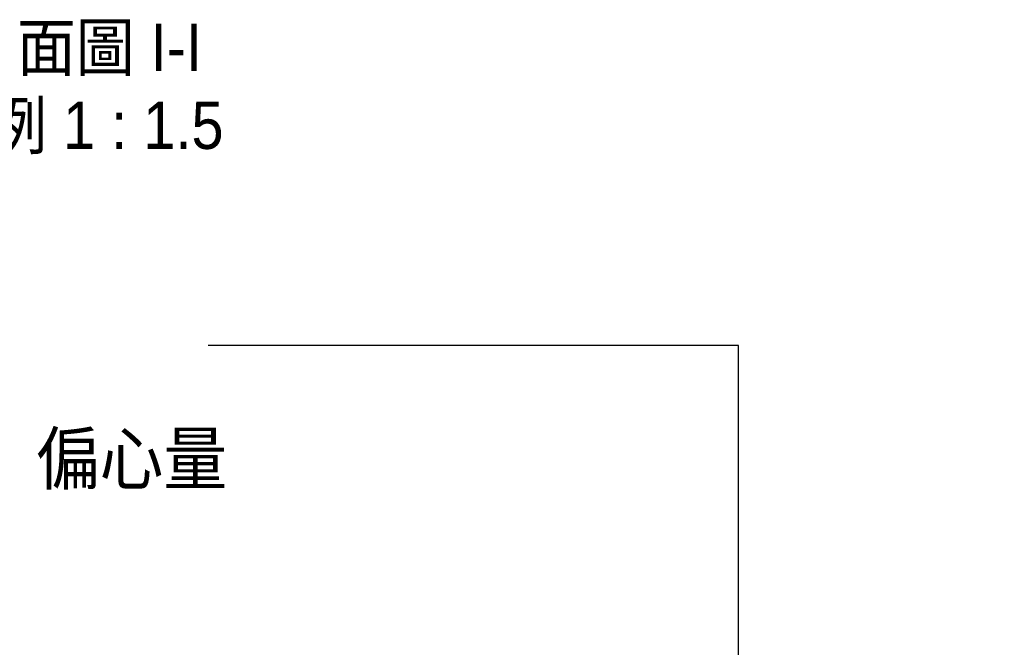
# Model space of a CAD drawing. Header units: millimetres. Extents: x 57 to 400, y 1 to 296.
# Tile 5 of 6: x 301 to 400, y 108 to 171. Entities that reach past the tile are written whole.
import ezdxf

# ---------------------------------------------------------------- set-up
doc = ezdxf.new("R2010")
doc.units = ezdxf.units.MM
doc.header["$LTSCALE"] = 1.5
doc.layers.add('FORMAT', color=7, linetype='Continuous')
doc.styles.add('SLDTEXTSTYLE0', font='GOTHIC.TTF', dxfattribs={"width": 0.913, "bigfont": 'bigfont'})
doc.styles.get("Standard").update_dxf_attribs({"font": 'GOTHIC.TTF'})
doc.dimstyles.new('SLDDIMSTYLE2', dxfattribs={"dimtxt": 0.18, "dimasz": 3.75, "dimexe": 0, "dimexo": 0.0625, "dimgap": 0, "dimtad": 0, "dimtih": 1, "dimtoh": 1, "dimdec": 0, "dimrnd": 1e-09, "dimzin": 0, "dimdsep": 46, "dimtxsty": 'Standard', "dimsah": 1, "dimcen": 0.09, "dimadec": 0, "dimazin": 0, "dimtfac": 3.75, "dimtdec": 0, "dimtofl": 0, "dimtmove": 0, "dimatfit": 3, "dimfxl": 0, "dimfrac": 2, "dimtolj": 1, "dimtzin": 0, "dimarcsym": 0})

# ---------------------------------------------------------------- blocks, each defined once
blk = doc.blocks.new('SW_NOTE_3')
at = {"layer": 'FORMAT', "color": 0, "char_height": 4.7625, "attachment_point": 2, "style": 'SLDTEXTSTYLE0'}
for s, insert in [('\\M+19655\\M+196CA\\M+19AA4 I-I', (12.948, 6.083)), ('\\M+194E4\\M+197E1 1 : 1.5', (12.579, -1.767))]:
    blk.add_mtext(s, dxfattribs=dict(at, insert=insert))

msp = doc.modelspace()

# ---------------------------------------------------------------- block references
at = {"layer": 'FORMAT'}
msp.add_blockref('SW_NOTE_3', (294.219, 164.758), dxfattribs=at)

# ---------------------------------------------------------------- texts
at = {"layer": 'FORMAT', "color": 7, "insert": (302.709, 129.635), "char_height": 5.15937, "attachment_point": 1, "style": 'SLDTEXTSTYLE0'}
msp.add_mtext('\\M+195CE\\M+19053\\M+197CA', dxfattribs=at)

# ---------------------------------------------------------------- leaders
at = {"layer": 'FORMAT', "color": 7}
msp.add_leader([(373.457, 74.185), (373.457, 138.453), (320.054, 138.453)], dimstyle='SLDDIMSTYLE2', dxfattribs=at)

doc.saveas('drawing.dxf')
